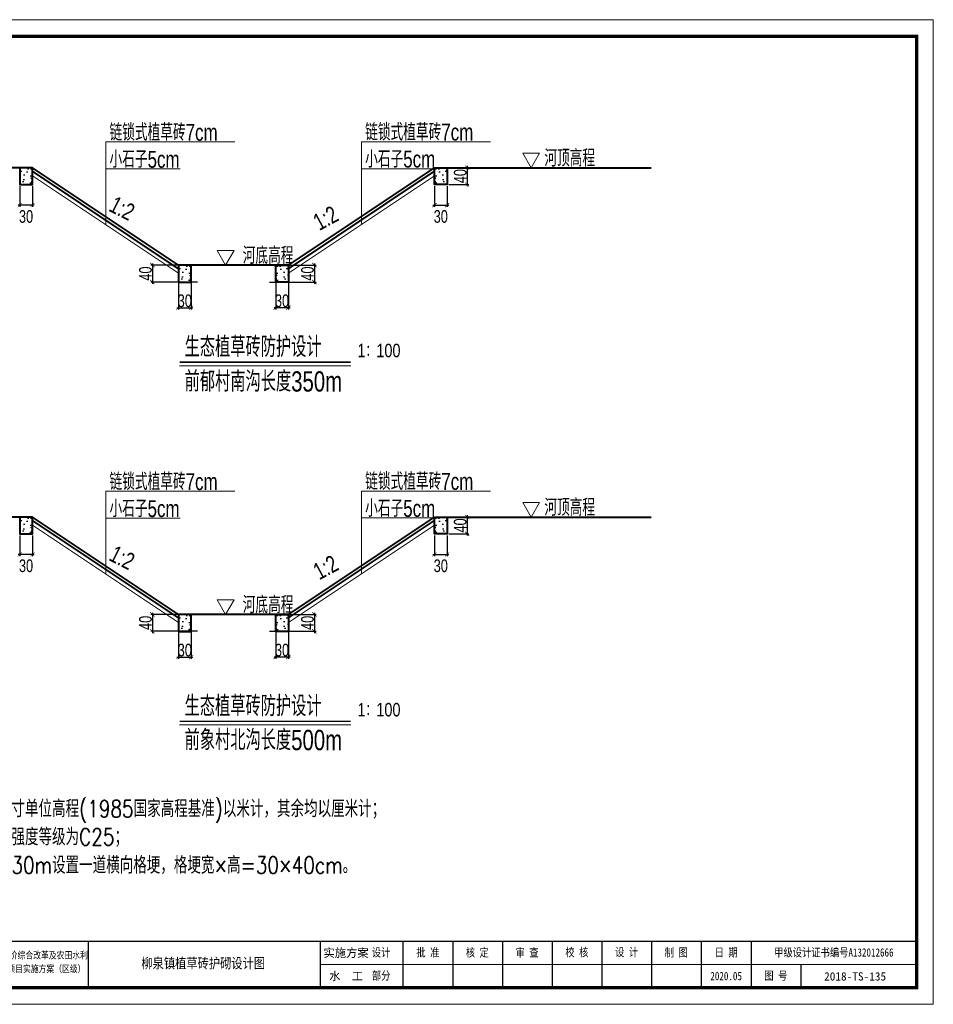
# Model space of a CAD drawing. Header units: millimetres. Extents: x 42191 to 57359, y 16507 to 19270.
# Tile 8 of 8: x 55198 to 57359, y 16942 to 19270. Entities that reach past the tile are written whole.
import ezdxf
from ezdxf.enums import TextEntityAlignment as Align

# ---------------------------------------------------------------- set-up
doc = ezdxf.new("R2010")
doc.units = ezdxf.units.MM
doc.layers.add('文字', color=2, linetype='Continuous')
doc.layers.add('河道断面', color=7, linetype='Continuous')
for name, color, linetype, lineweight in [('细实线', 7, 'Continuous', 9), ('结构标注', 7, 'Continuous', 9), ('结构轮廓', 1, 'Continuous', 40)]:
    doc.layers.add(name, color=color, linetype=linetype, lineweight=lineweight)
doc.styles.add('HZTXT', font='hztxt_e.shx', dxfattribs={"width": 0.75, "bigfont": 'hztxt.shx'})
doc.styles.add('图框', font='仿宋_GB2312.TTF', dxfattribs={"width": 0.8, "height": 4})
doc.styles.add('宋体', font='txt', dxfattribs={"height": 3.5})
doc.styles.add('说明统一字体', font='hztxt_e.shx', dxfattribs={"width": 0.75, "bigfont": 'hztxt.shx'})
doc.dimstyles.new('副本 STANDARD', dxfattribs={"dimscale": 0, "dimtxt": 25, "dimasz": 10, "dimexe": 4, "dimexo": 4, "dimgap": 3, "dimtad": 1, "dimdec": 0, "dimzin": 0, "dimdsep": 46, "dimtxsty": 'HZTXT', "dimblk1": 'ARCHTICK', "dimblk2": 'ARCHTICK', "dimsah": 1, "dimcen": -0.09, "dimdle": 4, "dimclrd": 7, "dimclre": 7, "dimclrt": 7, "dimadec": 0, "dimazin": 0, "dimtfac": 1, "dimtdec": 0, "dimtofl": 0, "dimtmove": 2, "dimatfit": 3, "dimldrblk": 'ARCHTICK', "dimfxl": 0, "dimtolj": 1, "dimtzin": 0, "dimarcsym": 0})

# ---------------------------------------------------------------- blocks, each defined once
blk = doc.blocks.new('_ArchTick')
at = {"color": 0, "linetype": 'ByBlock', "const_width": 0.15}
blk.add_lwpolyline([(-0.5, -0.5), (0.5, 0.5)], dxfattribs=at)
blk = doc.blocks.new('*D181')
at = {"color": 7, "lineweight": -2, "ltscale": 10}
for p, q in [((55573.17106044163, 17859.64932546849), (55573.17113101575, 17758.94715913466)), ((55603.17244225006, 17859.69959189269), (55603.17251285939, 17758.94718016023)), ((55569.17112821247, 17762.94715633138), (55607.1725100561, 17762.94718296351))]:
    blk.add_line(p, q, dxfattribs=at)
at = {"layer": 'Defpoints', "color": 0, "ltscale": 10}
for p in [(55573.17105763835, 17863.64932546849), (55603.17243944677, 17863.69959189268), (55603.17251005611, 17762.94718016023)]:
    blk.add_point(p, dxfattribs=at)
at = {"color": 7, "lineweight": -2, "ltscale": 10, "xscale": 10, "yscale": 10, "zscale": 10}
for p, rotation in [((55573.17112821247, 17762.94715913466), 180.0000401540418), ((55603.17251005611, 17762.94718016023), 4.015404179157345e-05)]:
    blk.add_blockref('_ArchTick', p, dxfattribs=dict(at, rotation=rotation))
at = {"color": 7, "ltscale": 10, "insert": (55588.17180774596, 17779.19716964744), "char_height": 30, "attachment_point": 5, "rotation": 4.0154041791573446e-05, "style": 'HZTXT'}
blk.add_mtext('\\A1;30', dxfattribs=at)
blk = doc.blocks.new('*D182')
at = {"color": 7, "lineweight": -2, "ltscale": 10}
for p, q in [((55618.17105763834, 17863.64932546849), (55507.55790069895, 17863.64932546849)), ((55511.55790069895, 17867.64932546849), (55511.55790069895, 17819.69957086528)), ((55618.17248150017, 17823.69957086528), (55507.55790069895, 17823.69957086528))]:
    blk.add_line(p, q, dxfattribs=at)
at = {"layer": 'Defpoints', "color": 0, "ltscale": 10}
for p in [(55622.17105763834, 17863.64932546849), (55511.55790069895, 17823.69957086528), (55622.17248150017, 17823.69957086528)]:
    blk.add_point(p, dxfattribs=at)
at = {"color": 7, "lineweight": -2, "ltscale": 10, "xscale": 10, "yscale": 10, "zscale": 10}
for p, rotation in [((55511.55790069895, 17863.64932546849), 90), ((55511.55790069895, 17823.69957086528), 270)]:
    blk.add_blockref('_ArchTick', p, dxfattribs=dict(at, rotation=rotation))
at = {"color": 7, "ltscale": 10, "insert": (55495.30790069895, 17843.67444816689), "char_height": 30, "attachment_point": 5, "rotation": 90, "style": 'HZTXT'}
blk.add_mtext('\\A1;40', dxfattribs=at)
blk = doc.blocks.new('*D184')
at = {"color": 7, "lineweight": -2, "ltscale": 10}
for p, q in [((55197.69038352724, 18050.07031699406), (55197.69038352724, 18001.56027416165)), ((55227.69034140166, 18050.0703168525), (55227.69034140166, 18001.56027416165)), ((55231.69034140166, 18005.56027416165), (55193.69038352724, 18005.56027416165))]:
    blk.add_line(p, q, dxfattribs=at)
at = {"layer": 'Defpoints', "color": 0, "ltscale": 10}
for p in [(55197.69038352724, 18054.07031699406), (55227.69034140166, 18054.0703168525), (55197.69038352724, 18005.56027416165)]:
    blk.add_point(p, dxfattribs=at)
at = {"color": 7, "lineweight": -2, "ltscale": 10, "xscale": 10, "yscale": 10, "zscale": 10, "rotation": 180}
blk.add_blockref('_ArchTick', (55197.69038352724, 18005.56027416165), dxfattribs=at)
at = {"color": 7, "lineweight": -2, "ltscale": 10, "xscale": 10, "yscale": 10, "zscale": 10}
blk.add_blockref('_ArchTick', (55227.69034140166, 18005.56027416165), dxfattribs=at)
at = {"color": 7, "ltscale": 10, "insert": (55212.69036246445, 17978.56027416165), "char_height": 30, "attachment_point": 5, "style": 'HZTXT'}
blk.add_mtext('\\A1;30', dxfattribs=at)
blk = doc.blocks.new('*D185')
at = {"color": 7, "lineweight": -2, "ltscale": 10}
for p, q in [((55803.17252365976, 17859.69959189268), (55803.17252365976, 17758.94718016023)), ((55833.17390546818, 17859.64932546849), (55833.17390546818, 17758.94718016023)), ((55837.17390546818, 17762.94718016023), (55799.17252365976, 17762.94718016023))]:
    blk.add_line(p, q, dxfattribs=at)
at = {"layer": 'Defpoints', "color": 0, "ltscale": 10}
for p in [(55803.17252365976, 17863.69959189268), (55833.17390546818, 17863.64932546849), (55803.17252365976, 17762.94718016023)]:
    blk.add_point(p, dxfattribs=at)
at = {"color": 7, "lineweight": -2, "ltscale": 10, "xscale": 10, "yscale": 10, "zscale": 10, "rotation": 180}
blk.add_blockref('_ArchTick', (55803.17252365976, 17762.94718016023), dxfattribs=at)
at = {"color": 7, "lineweight": -2, "ltscale": 10, "xscale": 10, "yscale": 10, "zscale": 10}
blk.add_blockref('_ArchTick', (55833.17390546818, 17762.94718016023), dxfattribs=at)
at = {"color": 7, "ltscale": 10, "insert": (55818.17321456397, 17779.19718016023), "char_height": 30, "attachment_point": 5, "style": 'HZTXT'}
blk.add_mtext('\\A1;30', dxfattribs=at)
blk = doc.blocks.new('*D186')
at = {"color": 7, "lineweight": -2, "ltscale": 10}
for p, q in [((55788.17390546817, 17863.64932546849), (55898.78706240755, 17863.64932546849)), ((55894.78706240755, 17867.64932546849), (55894.78706240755, 17819.69957086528)), ((55788.17248160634, 17823.69957086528), (55898.78706240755, 17823.69957086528))]:
    blk.add_line(p, q, dxfattribs=at)
at = {"layer": 'Defpoints', "color": 0, "ltscale": 10}
for p in [(55784.17390546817, 17863.64932546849), (55784.17248160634, 17823.69957086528), (55894.78706240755, 17823.69957086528)]:
    blk.add_point(p, dxfattribs=at)
at = {"color": 7, "lineweight": -2, "ltscale": 10, "xscale": 10, "yscale": 10, "zscale": 10}
for p, rotation in [((55894.78706240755, 17863.64932546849), 90), ((55894.78706240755, 17823.69957086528), 270)]:
    blk.add_blockref('_ArchTick', p, dxfattribs=dict(at, rotation=rotation))
at = {"color": 7, "ltscale": 10, "insert": (55878.53706240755, 17843.67444816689), "char_height": 30, "attachment_point": 5, "rotation": 90, "style": 'HZTXT'}
blk.add_mtext('\\A1;40', dxfattribs=at)
blk = doc.blocks.new('*D187')
at = {"color": 7, "lineweight": -2, "ltscale": 10}
for p, q in [((56212.76508487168, 18094.07031685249), (56260.00170885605, 18094.07031685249)), ((56256.00170885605, 18098.07031685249), (56256.00170885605, 18050.07031699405)), ((56212.76370302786, 18054.07031699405), (56260.00170885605, 18054.07031699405))]:
    blk.add_line(p, q, dxfattribs=at)
at = {"layer": 'Defpoints', "color": 0, "ltscale": 10}
for p in [(56208.76508487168, 18094.07031685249), (56208.76370302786, 18054.07031699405), (56256.00170885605, 18054.07031699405)]:
    blk.add_point(p, dxfattribs=at)
at = {"color": 7, "lineweight": -2, "ltscale": 10, "xscale": 10, "yscale": 10, "zscale": 10}
for p, rotation in [((56256.00170885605, 18094.07031685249), 90), ((56256.00170885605, 18054.07031699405), 270)]:
    blk.add_blockref('_ArchTick', p, dxfattribs=dict(at, rotation=rotation))
at = {"color": 7, "ltscale": 10, "insert": (56239.75170885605, 18074.07031692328), "char_height": 30, "attachment_point": 5, "rotation": 90, "style": 'HZTXT'}
blk.add_mtext('\\A1;40', dxfattribs=at)
blk = doc.blocks.new('*D188')
at = {"color": 7, "lineweight": -2, "ltscale": 10}
for p, q in [((56178.65462170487, 18050.0703168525), (56178.65462170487, 18001.56027416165)), ((56208.65457957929, 18050.07031699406), (56208.65457957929, 18001.56027416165)), ((56174.65462170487, 18005.56027416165), (56212.65457957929, 18005.56027416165))]:
    blk.add_line(p, q, dxfattribs=at)
at = {"layer": 'Defpoints', "color": 0, "ltscale": 10}
for p in [(56178.65462170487, 18054.0703168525), (56208.65457957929, 18054.07031699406), (56208.65457957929, 18005.56027416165)]:
    blk.add_point(p, dxfattribs=at)
at = {"color": 7, "lineweight": -2, "ltscale": 10, "xscale": 10, "yscale": 10, "zscale": 10, "rotation": 180}
blk.add_blockref('_ArchTick', (56178.65462170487, 18005.56027416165), dxfattribs=at)
at = {"color": 7, "lineweight": -2, "ltscale": 10, "xscale": 10, "yscale": 10, "zscale": 10}
blk.add_blockref('_ArchTick', (56208.65457957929, 18005.56027416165), dxfattribs=at)
at = {"color": 7, "ltscale": 10, "insert": (56193.65460064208, 17978.56027416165), "char_height": 30, "attachment_point": 5, "style": 'HZTXT'}
blk.add_mtext('\\A1;30', dxfattribs=at)
blk = doc.blocks.new('*D206')
at = {"color": 7, "lineweight": -2, "ltscale": 10}
for p, q in [((55573.17106044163, 18685.69301383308), (55573.17113101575, 18584.99084749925)), ((55603.17244225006, 18685.74328025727), (55603.17251285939, 18584.99086852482)), ((55569.17112821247, 18588.99084469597), (55607.1725100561, 18588.9908713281))]:
    blk.add_line(p, q, dxfattribs=at)
at = {"layer": 'Defpoints', "color": 0, "ltscale": 10}
for p in [(55573.17105763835, 18689.69301383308), (55603.17243944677, 18689.74328025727), (55603.17251005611, 18588.99086852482)]:
    blk.add_point(p, dxfattribs=at)
at = {"color": 7, "lineweight": -2, "ltscale": 10, "xscale": 10, "yscale": 10, "zscale": 10}
for p, rotation in [((55573.17112821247, 18588.99084749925), 180.0000401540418), ((55603.17251005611, 18588.99086852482), 4.015404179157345e-05)]:
    blk.add_blockref('_ArchTick', p, dxfattribs=dict(at, rotation=rotation))
at = {"color": 7, "ltscale": 10, "insert": (55588.17180774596, 18605.24085801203), "char_height": 30, "attachment_point": 5, "rotation": 4.0154041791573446e-05, "style": 'HZTXT'}
blk.add_mtext('\\A1;30', dxfattribs=at)
blk = doc.blocks.new('*D207')
at = {"color": 7, "lineweight": -2, "ltscale": 10}
for p, q in [((55618.17105763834, 18689.69301383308), (55507.55790069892, 18689.69301383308)), ((55511.55790069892, 18693.69301383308), (55511.55790069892, 18645.74325922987)), ((55618.17248150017, 18649.74325922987), (55507.55790069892, 18649.74325922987))]:
    blk.add_line(p, q, dxfattribs=at)
at = {"layer": 'Defpoints', "color": 0, "ltscale": 10}
for p in [(55622.17105763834, 18689.69301383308), (55511.55790069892, 18649.74325922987), (55622.17248150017, 18649.74325922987)]:
    blk.add_point(p, dxfattribs=at)
at = {"color": 7, "lineweight": -2, "ltscale": 10, "xscale": 10, "yscale": 10, "zscale": 10}
for p, rotation in [((55511.55790069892, 18689.69301383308), 90), ((55511.55790069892, 18649.74325922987), 270)]:
    blk.add_blockref('_ArchTick', p, dxfattribs=dict(at, rotation=rotation))
at = {"color": 7, "ltscale": 10, "insert": (55495.30790069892, 18669.71813653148), "char_height": 30, "attachment_point": 5, "rotation": 90, "style": 'HZTXT'}
blk.add_mtext('\\A1;40', dxfattribs=at)
blk = doc.blocks.new('*D209')
at = {"color": 7, "lineweight": -2, "ltscale": 10}
for p, q in [((55197.69038352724, 18876.11400535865), (55197.69038352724, 18827.60396252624)), ((55227.69034140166, 18876.11400521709), (55227.69034140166, 18827.60396252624)), ((55231.69034140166, 18831.60396252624), (55193.69038352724, 18831.60396252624))]:
    blk.add_line(p, q, dxfattribs=at)
at = {"layer": 'Defpoints', "color": 0, "ltscale": 10}
for p in [(55197.69038352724, 18880.11400535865), (55227.69034140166, 18880.11400521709), (55197.69038352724, 18831.60396252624)]:
    blk.add_point(p, dxfattribs=at)
at = {"color": 7, "lineweight": -2, "ltscale": 10, "xscale": 10, "yscale": 10, "zscale": 10, "rotation": 180}
blk.add_blockref('_ArchTick', (55197.69038352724, 18831.60396252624), dxfattribs=at)
at = {"color": 7, "lineweight": -2, "ltscale": 10, "xscale": 10, "yscale": 10, "zscale": 10}
blk.add_blockref('_ArchTick', (55227.69034140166, 18831.60396252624), dxfattribs=at)
at = {"color": 7, "ltscale": 10, "insert": (55212.69036246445, 18804.60396252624), "char_height": 30, "attachment_point": 5, "style": 'HZTXT'}
blk.add_mtext('\\A1;30', dxfattribs=at)
blk = doc.blocks.new('*D210')
at = {"color": 7, "lineweight": -2, "ltscale": 10}
for p, q in [((55803.17252365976, 18685.74328025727), (55803.17252365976, 18584.99086852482)), ((55833.17390546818, 18685.69301383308), (55833.17390546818, 18584.99086852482)), ((55837.17390546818, 18588.99086852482), (55799.17252365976, 18588.99086852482))]:
    blk.add_line(p, q, dxfattribs=at)
at = {"layer": 'Defpoints', "color": 0, "ltscale": 10}
for p in [(55803.17252365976, 18689.74328025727), (55833.17390546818, 18689.69301383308), (55803.17252365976, 18588.99086852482)]:
    blk.add_point(p, dxfattribs=at)
at = {"color": 7, "lineweight": -2, "ltscale": 10, "xscale": 10, "yscale": 10, "zscale": 10, "rotation": 180}
blk.add_blockref('_ArchTick', (55803.17252365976, 18588.99086852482), dxfattribs=at)
at = {"color": 7, "lineweight": -2, "ltscale": 10, "xscale": 10, "yscale": 10, "zscale": 10}
blk.add_blockref('_ArchTick', (55833.17390546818, 18588.99086852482), dxfattribs=at)
at = {"color": 7, "ltscale": 10, "insert": (55818.17321456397, 18605.24086852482), "char_height": 30, "attachment_point": 5, "style": 'HZTXT'}
blk.add_mtext('\\A1;30', dxfattribs=at)
blk = doc.blocks.new('*D211')
at = {"color": 7, "lineweight": -2, "ltscale": 10}
for p, q in [((55788.17390546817, 18689.69301383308), (55898.78706240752, 18689.69301383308)), ((55894.78706240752, 18693.69301383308), (55894.78706240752, 18645.74325922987)), ((55788.17248160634, 18649.74325922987), (55898.78706240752, 18649.74325922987))]:
    blk.add_line(p, q, dxfattribs=at)
at = {"layer": 'Defpoints', "color": 0, "ltscale": 10}
for p in [(55784.17390546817, 18689.69301383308), (55784.17248160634, 18649.74325922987), (55894.78706240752, 18649.74325922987)]:
    blk.add_point(p, dxfattribs=at)
at = {"color": 7, "lineweight": -2, "ltscale": 10, "xscale": 10, "yscale": 10, "zscale": 10}
for p, rotation in [((55894.78706240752, 18689.69301383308), 90), ((55894.78706240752, 18649.74325922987), 270)]:
    blk.add_blockref('_ArchTick', p, dxfattribs=dict(at, rotation=rotation))
at = {"color": 7, "ltscale": 10, "insert": (55878.53706240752, 18669.71813653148), "char_height": 30, "attachment_point": 5, "rotation": 90, "style": 'HZTXT'}
blk.add_mtext('\\A1;40', dxfattribs=at)
blk = doc.blocks.new('*D212')
at = {"color": 7, "lineweight": -2, "ltscale": 10}
for p, q in [((56212.76508487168, 18920.11400521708), (56260.00170885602, 18920.11400521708)), ((56256.00170885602, 18924.11400521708), (56256.00170885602, 18876.11400535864)), ((56212.76370302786, 18880.11400535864), (56260.00170885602, 18880.11400535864))]:
    blk.add_line(p, q, dxfattribs=at)
at = {"layer": 'Defpoints', "color": 0, "ltscale": 10}
for p in [(56208.76508487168, 18920.11400521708), (56208.76370302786, 18880.11400535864), (56256.00170885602, 18880.11400535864)]:
    blk.add_point(p, dxfattribs=at)
at = {"color": 7, "lineweight": -2, "ltscale": 10, "xscale": 10, "yscale": 10, "zscale": 10}
for p, rotation in [((56256.00170885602, 18920.11400521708), 90), ((56256.00170885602, 18880.11400535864), 270)]:
    blk.add_blockref('_ArchTick', p, dxfattribs=dict(at, rotation=rotation))
at = {"color": 7, "ltscale": 10, "insert": (56239.75170885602, 18900.11400528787), "char_height": 30, "attachment_point": 5, "rotation": 90, "style": 'HZTXT'}
blk.add_mtext('\\A1;40', dxfattribs=at)
blk = doc.blocks.new('*D213')
at = {"color": 7, "lineweight": -2, "ltscale": 10}
for p, q in [((56178.65462170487, 18876.11400521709), (56178.65462170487, 18827.60396252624)), ((56208.65457957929, 18876.11400535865), (56208.65457957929, 18827.60396252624)), ((56174.65462170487, 18831.60396252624), (56212.65457957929, 18831.60396252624))]:
    blk.add_line(p, q, dxfattribs=at)
at = {"layer": 'Defpoints', "color": 0, "ltscale": 10}
for p in [(56178.65462170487, 18880.11400521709), (56208.65457957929, 18880.11400535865), (56208.65457957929, 18831.60396252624)]:
    blk.add_point(p, dxfattribs=at)
at = {"color": 7, "lineweight": -2, "ltscale": 10, "xscale": 10, "yscale": 10, "zscale": 10, "rotation": 180}
blk.add_blockref('_ArchTick', (56178.65462170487, 18831.60396252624), dxfattribs=at)
at = {"color": 7, "lineweight": -2, "ltscale": 10, "xscale": 10, "yscale": 10, "zscale": 10}
blk.add_blockref('_ArchTick', (56208.65457957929, 18831.60396252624), dxfattribs=at)
at = {"color": 7, "ltscale": 10, "insert": (56193.65460064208, 18804.60396252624), "char_height": 30, "attachment_point": 5, "style": 'HZTXT'}
blk.add_mtext('\\A1;30', dxfattribs=at)
blk = doc.blocks.new('tk')
at = {"lineweight": 0}
for p, q in [((-2.771934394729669e-05, 296.9999975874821), (419.999972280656, 296.9999975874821)), ((419.999972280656, 296.9999975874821), (419.999972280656, -2.412525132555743e-06)), ((414.999972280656, 11.99999758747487), (234.9999722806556, 11.99999758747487)), ((419.999972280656, -2.412525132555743e-06), (-2.771934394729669e-05, -2.412525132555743e-06))]:
    blk.add_line(p, q, dxfattribs=at)
for p, q in [((164.999972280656, 18.99999758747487), (164.999972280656, 4.999997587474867)), ((234.999972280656, 18.99999758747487), (234.999972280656, 4.999997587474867)), ((259.999972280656, 18.99999758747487), (259.999972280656, 4.999997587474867)), ((274.999972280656, 18.99999758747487), (274.999972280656, 4.999997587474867)), ((289.999972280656, 18.99999758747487), (289.999972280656, 4.999997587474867)), ((304.999972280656, 18.99999758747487), (304.999972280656, 4.999997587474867)), ((319.999972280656, 18.99999758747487), (319.999972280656, 4.999997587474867)), ((334.999972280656, 18.99999758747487), (334.999972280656, 4.999997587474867)), ((349.999972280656, 18.99999758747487), (349.999972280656, 4.999997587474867)), ((364.999972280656, 18.99999758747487), (364.999972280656, 4.999997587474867)), ((379.9999722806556, 11.99999758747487), (379.999972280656, 4.999997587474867))]:
    blk.add_line(p, q)
at = {"lineweight": 0, "const_width": 1}
blk.add_lwpolyline([(24.99997228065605, 291.9999975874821), (414.999972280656, 291.9999975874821), (414.999972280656, 4.999997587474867), (24.99997228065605, 4.999997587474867)], close=True, dxfattribs=at)
at = {"lineweight": 0, "const_width": 0.4}
blk.add_lwpolyline([(414.999972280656, 18.99999758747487), (24.99997228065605, 18.99999758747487)], dxfattribs=at)
at = {"style": '图框', "width": 0.8}
for s, p in [('铜山区2020年农业水价综合改革及农田水利 ', (142.9967169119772, 14.87314627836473)), ('设施维修养护资金项目实施方案（区级）', (142.9855388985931, 10.78126207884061))]:
    blk.add_text(s, height=2.105352, dxfattribs=at).set_placement(p, align=Align.MIDDLE)
at = {"style": '图框'}
for s, p in [('实施方案', (242.8339022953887, 15.49999758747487)), ('水  工', (242.8339022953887, 8.499997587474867))]:
    blk.add_text(s, height=2.5, dxfattribs=at).set_placement(p, align=Align.MIDDLE_CENTER)
at = {"char_height": 2.5, "attachment_point": 5, "style": '图框'}
for s, insert in [('设计', (253.4021259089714, 15.49999758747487)), ('批 准', (267.499972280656, 15.49999758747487)), ('核 定', (282.437472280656, 15.47221980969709)), ('审 查', (297.4305278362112, 15.47328386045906)), ('校 核', (312.4652500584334, 15.54327914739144)), ('设 计', (327.4721945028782, 15.59332816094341)), ('制 图', (342.4166389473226, 15.47792174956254)), ('日 期', (357.499972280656, 15.49999758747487)), ('甲级设计证书编号A132012666', (389.999972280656, 15.49999758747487)), ('部分', (253.4021259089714, 8.499997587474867)), ('2020.05', (357.499972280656, 8.49999758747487)), ('图 号', (372.499972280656, 8.499997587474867))]:
    blk.add_mtext(s, dxfattribs=dict(at, insert=insert))

msp = doc.modelspace()

# ---------------------------------------------------------------- hatches: boundary and pattern name
at = {"layer": '河道断面'}
h = msp.add_hatch(dxfattribs=at)
h.set_pattern_fill('AR-CONC', color=256, scale=5, style=0)
h.set_pattern_definition([(49.99999999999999, (-147708.8567702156, 30289.04938818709), (35.86300913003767, -3.137606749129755), [3.75, -41.25]), (355, (-147708.8567702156, 30289.04938818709), (-6.937566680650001, 37.60960668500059), [3, -33]), (100.4514, (-147705.8681862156, 30288.78792118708), (28.92546908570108, 34.47197710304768), [3.18700949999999, -35.05710559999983]), (46.18420000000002, (-147708.8567702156, 30299.04938818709), (53.36205243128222, -8.275950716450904), [5.624999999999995, -61.87499999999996]), (96.6356, (-147704.4099329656, 30298.35972283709), (46.73313527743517, 48.70589354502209), [4.780514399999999, -52.58565]), (351.1842, (-147708.8567702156, 30299.04938818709), (46.73309725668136, 48.70593004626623), [4.5, -49.5]), (21, (-147703.8567702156, 30296.54938818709), (29.84535260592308, -20.13094453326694), [3.75, -41.25]), (326.0000000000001, (-147703.8567702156, 30296.54938818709), (12.16576659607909, 36.25750225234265), [3, -33]), (71.4514, (-147701.3696585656, 30294.87180788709), (42.0111314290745, 16.12652483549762), [3.1870095, -35.0571056]), (37.50000000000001, (-147708.8567702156, 30289.04938818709), (0.6079927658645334, 16.64469269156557), [0, -32.59999999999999, 0, -33.5, 0, -33.125]), (7.499999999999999, (-147708.8567702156, 30289.04938818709), (13.15347687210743, 19.72058559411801), [0, -19.1, 0, -31.85, 0, -12.625]), (327.5, (-147720.0067702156, 30289.04938818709), (26.69112180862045, -1.12774358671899), [0, -12.5, 0, -39, 0, -51.75]), (317.5, (-147725.0067702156, 30289.04938818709), (29.15930846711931, 5.005249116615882), [0, -16.25, 0, -25.9, 0, -36.75])])
h.paths.add_polyline_path([(55197.69034145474, 18920.01351933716), (55197.69034145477, 18880.11400535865), (55227.69029938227, 18880.11400535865), (55227.69029938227, 18920.01351933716)])
h = msp.add_hatch(dxfattribs=at)
h.set_pattern_fill('AR-CONC', color=256, scale=5, style=0)
h.set_pattern_definition([(130, (259115.2017333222, 30289.04938818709), (-35.86300913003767, -3.137606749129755), [3.75, -41.25]), (185, (259115.2017333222, 30289.04938818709), (6.937566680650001, 37.60960668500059), [3, -33]), (79.54860000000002, (259112.2131493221, 30288.78792118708), (-28.92546908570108, 34.47197710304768), [3.18700949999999, -35.05710559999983]), (133.8158, (259115.2017333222, 30299.04938818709), (-53.36205243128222, -8.275950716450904), [5.624999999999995, -61.87499999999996]), (83.3644, (259110.7548960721, 30298.35972283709), (-46.73313527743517, 48.70589354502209), [4.780514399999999, -52.58565]), (188.8158, (259115.2017333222, 30299.04938818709), (-46.73309725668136, 48.70593004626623), [4.5, -49.5]), (159, (259110.2017333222, 30296.54938818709), (-29.84535260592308, -20.13094453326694), [3.75, -41.25]), (214, (259110.2017333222, 30296.54938818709), (-12.16576659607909, 36.25750225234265), [3, -33]), (108.5486, (259107.7146216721, 30294.87180788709), (-42.0111314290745, 16.12652483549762), [3.1870095, -35.0571056]), (142.5, (259115.2017333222, 30289.04938818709), (-0.6079927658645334, 16.64469269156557), [0, -32.59999999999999, 0, -33.5, 0, -33.125]), (172.5, (259115.2017333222, 30289.04938818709), (-13.15347687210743, 19.72058559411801), [0, -19.1, 0, -31.85, 0, -12.625]), (212.5, (259126.3517333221, 30289.04938818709), (-26.69112180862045, -1.12774358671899), [0, -12.5, 0, -39, 0, -51.75]), (222.5, (259131.3517333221, 30289.04938818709), (-29.15930846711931, 5.005249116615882), [0, -16.25, 0, -25.9, 0, -36.75])])
h.paths.add_polyline_path([(56208.65462165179, 18920.01351933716), (56208.65462165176, 18880.11400535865), (56178.65466372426, 18880.11400535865), (56178.65466372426, 18920.01351933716)])
h = msp.add_hatch(dxfattribs=at)
h.set_pattern_fill('AR-CONC', color=256, scale=5, style=0)
h.set_pattern_definition([(49.99999999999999, (-147333.3746315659, 30058.7791500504), (35.86300913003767, -3.137606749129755), [3.75, -41.25]), (355, (-147333.3746315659, 30058.7791500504), (-6.937566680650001, 37.60960668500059), [3, -33]), (100.4514, (-147330.3860475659, 30058.51768305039), (28.92546908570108, 34.47197710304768), [3.18700949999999, -35.05710559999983]), (46.18420000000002, (-147333.3746315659, 30068.7791500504), (53.36205243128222, -8.275950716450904), [5.624999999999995, -61.87499999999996]), (96.6356, (-147328.9277943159, 30068.08948470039), (46.73313527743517, 48.70589354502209), [4.780514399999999, -52.58565]), (351.1842, (-147333.3746315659, 30068.7791500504), (46.73309725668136, 48.70593004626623), [4.5, -49.5]), (21, (-147328.3746315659, 30066.2791500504), (29.84535260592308, -20.13094453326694), [3.75, -41.25]), (326.0000000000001, (-147328.3746315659, 30066.2791500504), (12.16576659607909, 36.25750225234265), [3, -33]), (71.4514, (-147325.8875199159, 30064.6015697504), (42.0111314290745, 16.12652483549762), [3.1870095, -35.0571056]), (37.50000000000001, (-147333.3746315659, 30058.7791500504), (0.6079927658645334, 16.64469269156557), [0, -32.59999999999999, 0, -33.5, 0, -33.125]), (7.499999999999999, (-147333.3746315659, 30058.7791500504), (13.15347687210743, 19.72058559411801), [0, -19.1, 0, -31.85, 0, -12.625]), (327.5, (-147344.5246315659, 30058.7791500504), (26.69112180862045, -1.12774358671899), [0, -12.5, 0, -39, 0, -51.75]), (317.5, (-147349.5246315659, 30058.7791500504), (29.15930846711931, 5.005249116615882), [0, -16.25, 0, -25.9, 0, -36.75])])
h.paths.add_polyline_path([(55573.17248010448, 18689.74328120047), (55573.17248010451, 18649.84376722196), (55603.17243803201, 18649.84376722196), (55603.17243803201, 18689.74328120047)])
h = msp.add_hatch(dxfattribs=at)
h.set_pattern_fill('AR-CONC', color=256, scale=5, style=0)
h.set_pattern_definition([(130, (258739.7195946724, 30058.7791500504), (-35.86300913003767, -3.137606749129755), [3.75, -41.25]), (185, (258739.7195946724, 30058.7791500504), (6.937566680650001, 37.60960668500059), [3, -33]), (79.54860000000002, (258736.7310106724, 30058.51768305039), (-28.92546908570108, 34.47197710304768), [3.18700949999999, -35.05710559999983]), (133.8158, (258739.7195946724, 30068.7791500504), (-53.36205243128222, -8.275950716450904), [5.624999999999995, -61.87499999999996]), (83.3644, (258735.2727574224, 30068.08948470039), (-46.73313527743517, 48.70589354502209), [4.780514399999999, -52.58565]), (188.8158, (258739.7195946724, 30068.7791500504), (-46.73309725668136, 48.70593004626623), [4.5, -49.5]), (159, (258734.7195946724, 30066.2791500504), (-29.84535260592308, -20.13094453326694), [3.75, -41.25]), (214, (258734.7195946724, 30066.2791500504), (-12.16576659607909, 36.25750225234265), [3, -33]), (108.5486, (258732.2324830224, 30064.6015697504), (-42.0111314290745, 16.12652483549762), [3.1870095, -35.0571056]), (142.5, (258739.7195946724, 30058.7791500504), (-0.6079927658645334, 16.64469269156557), [0, -32.59999999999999, 0, -33.5, 0, -33.125]), (172.5, (258739.7195946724, 30058.7791500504), (-13.15347687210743, 19.72058559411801), [0, -19.1, 0, -31.85, 0, -12.625]), (212.5, (258750.8695946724, 30058.7791500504), (-26.69112180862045, -1.12774358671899), [0, -12.5, 0, -39, 0, -51.75]), (222.5, (258755.8695946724, 30058.7791500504), (-29.15930846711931, 5.005249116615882), [0, -16.25, 0, -25.9, 0, -36.75])])
h.paths.add_polyline_path([(55833.17248300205, 18689.74328120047), (55833.17248300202, 18649.84376722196), (55803.17252507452, 18649.84376722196), (55803.17252507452, 18689.74328120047)])
h = msp.add_hatch(dxfattribs=at)
h.set_pattern_fill('AR-CONC', color=256, scale=5, style=0)
h.set_pattern_definition([(49.99999999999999, (-147708.8567702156, 29463.0056998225), (35.86300913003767, -3.137606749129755), [3.75, -41.25]), (355, (-147708.8567702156, 29463.0056998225), (-6.937566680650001, 37.60960668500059), [3, -33]), (100.4514, (-147705.8681862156, 29462.74423282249), (28.92546908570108, 34.47197710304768), [3.18700949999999, -35.05710559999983]), (46.18420000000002, (-147708.8567702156, 29473.0056998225), (53.36205243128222, -8.275950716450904), [5.624999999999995, -61.87499999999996]), (96.6356, (-147704.4099329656, 29472.3160344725), (46.73313527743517, 48.70589354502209), [4.780514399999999, -52.58565]), (351.1842, (-147708.8567702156, 29473.0056998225), (46.73309725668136, 48.70593004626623), [4.5, -49.5]), (21, (-147703.8567702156, 29470.5056998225), (29.84535260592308, -20.13094453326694), [3.75, -41.25]), (326.0000000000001, (-147703.8567702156, 29470.5056998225), (12.16576659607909, 36.25750225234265), [3, -33]), (71.4514, (-147701.3696585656, 29468.8281195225), (42.0111314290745, 16.12652483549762), [3.1870095, -35.0571056]), (37.50000000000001, (-147708.8567702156, 29463.0056998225), (0.6079927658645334, 16.64469269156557), [0, -32.59999999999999, 0, -33.5, 0, -33.125]), (7.499999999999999, (-147708.8567702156, 29463.0056998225), (13.15347687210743, 19.72058559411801), [0, -19.1, 0, -31.85, 0, -12.625]), (327.5, (-147720.0067702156, 29463.0056998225), (26.69112180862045, -1.12774358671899), [0, -12.5, 0, -39, 0, -51.75]), (317.5, (-147725.0067702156, 29463.0056998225), (29.15930846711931, 5.005249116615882), [0, -16.25, 0, -25.9, 0, -36.75])])
h.paths.add_polyline_path([(55197.69034145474, 18093.96983097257), (55197.69034145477, 18054.07031699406), (55227.69029938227, 18054.07031699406), (55227.69029938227, 18093.96983097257)])
h = msp.add_hatch(dxfattribs=at)
h.set_pattern_fill('AR-CONC', color=256, scale=5, style=0)
h.set_pattern_definition([(130, (259115.2017333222, 29463.0056998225), (-35.86300913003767, -3.137606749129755), [3.75, -41.25]), (185, (259115.2017333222, 29463.0056998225), (6.937566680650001, 37.60960668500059), [3, -33]), (79.54860000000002, (259112.2131493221, 29462.74423282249), (-28.92546908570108, 34.47197710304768), [3.18700949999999, -35.05710559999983]), (133.8158, (259115.2017333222, 29473.0056998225), (-53.36205243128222, -8.275950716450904), [5.624999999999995, -61.87499999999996]), (83.3644, (259110.7548960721, 29472.3160344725), (-46.73313527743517, 48.70589354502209), [4.780514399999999, -52.58565]), (188.8158, (259115.2017333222, 29473.0056998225), (-46.73309725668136, 48.70593004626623), [4.5, -49.5]), (159, (259110.2017333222, 29470.5056998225), (-29.84535260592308, -20.13094453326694), [3.75, -41.25]), (214, (259110.2017333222, 29470.5056998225), (-12.16576659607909, 36.25750225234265), [3, -33]), (108.5486, (259107.7146216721, 29468.8281195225), (-42.0111314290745, 16.12652483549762), [3.1870095, -35.0571056]), (142.5, (259115.2017333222, 29463.0056998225), (-0.6079927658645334, 16.64469269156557), [0, -32.59999999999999, 0, -33.5, 0, -33.125]), (172.5, (259115.2017333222, 29463.0056998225), (-13.15347687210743, 19.72058559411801), [0, -19.1, 0, -31.85, 0, -12.625]), (212.5, (259126.3517333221, 29463.0056998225), (-26.69112180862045, -1.12774358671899), [0, -12.5, 0, -39, 0, -51.75]), (222.5, (259131.3517333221, 29463.0056998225), (-29.15930846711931, 5.005249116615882), [0, -16.25, 0, -25.9, 0, -36.75])])
h.paths.add_polyline_path([(56208.65462165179, 18093.96983097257), (56208.65462165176, 18054.07031699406), (56178.65466372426, 18054.07031699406), (56178.65466372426, 18093.96983097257)])
h = msp.add_hatch(dxfattribs=at)
h.set_pattern_fill('AR-CONC', color=256, scale=5, style=0)
h.set_pattern_definition([(49.99999999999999, (-147333.3746315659, 29232.73546168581), (35.86300913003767, -3.137606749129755), [3.75, -41.25]), (355, (-147333.3746315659, 29232.73546168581), (-6.937566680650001, 37.60960668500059), [3, -33]), (100.4514, (-147330.3860475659, 29232.4739946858), (28.92546908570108, 34.47197710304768), [3.18700949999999, -35.05710559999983]), (46.18420000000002, (-147333.3746315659, 29242.73546168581), (53.36205243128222, -8.275950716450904), [5.624999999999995, -61.87499999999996]), (96.6356, (-147328.9277943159, 29242.04579633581), (46.73313527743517, 48.70589354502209), [4.780514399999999, -52.58565]), (351.1842, (-147333.3746315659, 29242.73546168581), (46.73309725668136, 48.70593004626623), [4.5, -49.5]), (21, (-147328.3746315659, 29240.23546168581), (29.84535260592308, -20.13094453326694), [3.75, -41.25]), (326.0000000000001, (-147328.3746315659, 29240.23546168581), (12.16576659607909, 36.25750225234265), [3, -33]), (71.4514, (-147325.8875199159, 29238.55788138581), (42.0111314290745, 16.12652483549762), [3.1870095, -35.0571056]), (37.50000000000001, (-147333.3746315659, 29232.73546168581), (0.6079927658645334, 16.64469269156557), [0, -32.59999999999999, 0, -33.5, 0, -33.125]), (7.499999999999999, (-147333.3746315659, 29232.73546168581), (13.15347687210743, 19.72058559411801), [0, -19.1, 0, -31.85, 0, -12.625]), (327.5, (-147344.5246315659, 29232.73546168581), (26.69112180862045, -1.12774358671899), [0, -12.5, 0, -39, 0, -51.75]), (317.5, (-147349.5246315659, 29232.73546168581), (29.15930846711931, 5.005249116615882), [0, -16.25, 0, -25.9, 0, -36.75])])
h.paths.add_polyline_path([(55573.17248010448, 17863.69959283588), (55573.17248010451, 17823.80007885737), (55603.17243803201, 17823.80007885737), (55603.17243803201, 17863.69959283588)])
h = msp.add_hatch(dxfattribs=at)
h.set_pattern_fill('AR-CONC', color=256, scale=5, style=0)
h.set_pattern_definition([(130, (258739.7195946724, 29232.73546168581), (-35.86300913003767, -3.137606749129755), [3.75, -41.25]), (185, (258739.7195946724, 29232.73546168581), (6.937566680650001, 37.60960668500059), [3, -33]), (79.54860000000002, (258736.7310106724, 29232.4739946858), (-28.92546908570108, 34.47197710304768), [3.18700949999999, -35.05710559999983]), (133.8158, (258739.7195946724, 29242.73546168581), (-53.36205243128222, -8.275950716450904), [5.624999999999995, -61.87499999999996]), (83.3644, (258735.2727574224, 29242.04579633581), (-46.73313527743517, 48.70589354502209), [4.780514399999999, -52.58565]), (188.8158, (258739.7195946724, 29242.73546168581), (-46.73309725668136, 48.70593004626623), [4.5, -49.5]), (159, (258734.7195946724, 29240.23546168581), (-29.84535260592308, -20.13094453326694), [3.75, -41.25]), (214, (258734.7195946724, 29240.23546168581), (-12.16576659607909, 36.25750225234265), [3, -33]), (108.5486, (258732.2324830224, 29238.55788138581), (-42.0111314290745, 16.12652483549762), [3.1870095, -35.0571056]), (142.5, (258739.7195946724, 29232.73546168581), (-0.6079927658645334, 16.64469269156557), [0, -32.59999999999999, 0, -33.5, 0, -33.125]), (172.5, (258739.7195946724, 29232.73546168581), (-13.15347687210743, 19.72058559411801), [0, -19.1, 0, -31.85, 0, -12.625]), (212.5, (258750.8695946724, 29232.73546168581), (-26.69112180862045, -1.12774358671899), [0, -12.5, 0, -39, 0, -51.75]), (222.5, (258755.8695946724, 29232.73546168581), (-29.15930846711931, 5.005249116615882), [0, -16.25, 0, -25.9, 0, -36.75])])
h.paths.add_polyline_path([(55833.17248300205, 17863.69959283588), (55833.17248300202, 17823.80007885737), (55803.17252507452, 17823.80007885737), (55803.17252507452, 17863.69959283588)])

# ---------------------------------------------------------------- linework, layer by layer
at = {"layer": '细实线', "linetype": 'Continuous', "ltscale": 5}
for p, q in [((55573.17248155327, 18670.7192869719), (55227.69031936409, 18901.03984543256)), ((55833.17248155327, 18670.7192869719), (56178.65464374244, 18901.03984543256)), ((55573.17248155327, 17844.67559860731), (55227.69031936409, 18074.99615706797)), ((55833.17248155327, 17844.67559860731), (56178.65464374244, 18074.99615706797))]:
    msp.add_line(p, q, dxfattribs=at)
at = {"layer": '细实线', "ltscale": 10}
for p, q in [((55576.02940108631, 18451.71469406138), (55980.71467993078, 18451.71469406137)), ((55576.02940108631, 17602.31444523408), (55980.71467993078, 17602.31444523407))]:
    msp.add_line(p, q, dxfattribs=at)
for points in [[(55576.02940108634, 18460.35469406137, 3.6, 3.6, 0), (55980.71467993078, 18460.35469406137, 0, 0, 0)], [(55576.02940108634, 17610.95444523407, 3.6, 3.6, 0), (55980.71467993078, 17610.95444523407, 0, 0, 0)]]:
    msp.add_lwpolyline(points, format="xyseb", dxfattribs=at)
at = {"layer": '结构标注', "linetype": 'Continuous', "ltscale": 5}
for p, q in [((55401.22087919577, 18785.35324906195), (55401.22087919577, 18981.03370162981)), ((55401.22087919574, 18981.03370162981), (55706.18639615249, 18981.03370162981)), ((56005.91356264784, 18785.87956620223), (56005.91356264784, 18981.56001877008)), ((56005.91356264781, 18981.56001877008), (56310.87907960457, 18981.56001877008)), ((55401.22087919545, 18917.2136258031), (55577.56727378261, 18917.2136258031)), ((56005.91356264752, 18917.73994294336), (56182.25995723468, 18917.73994294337)), ((55401.22087919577, 17959.30956069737), (55401.22087919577, 18154.99001326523)), ((55401.22087919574, 18154.99001326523), (55706.18639615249, 18154.99001326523)), ((56005.91356264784, 17959.83587783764), (56005.91356264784, 18155.51633040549)), ((56005.91356264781, 18155.51633040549), (56310.87907960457, 18155.51633040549)), ((55401.22087919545, 18091.16993743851), (55577.56727378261, 18091.16993743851)), ((56005.91356264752, 18091.69625457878), (56182.25995723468, 18091.69625457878))]:
    msp.add_line(p, q, dxfattribs=at)
at = {"layer": '结构标注', "linetype": 'Continuous'}
for p, q in [((55684.69344675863, 18689.69295293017), (55824.33213755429, 18689.69295293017)), ((55684.69344675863, 17863.64926456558), (55824.33213755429, 17863.64926456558))]:
    msp.add_line(p, q, dxfattribs=at)
at = {"layer": '结构标注', "linetype": 'Continuous', "ltscale": 5, "flags": 128}
for points in [[(56407.52691068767, 18920.00920584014), (56387.52691070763, 18954.65022195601), (56427.52691066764, 18954.65022195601)], [(55684.69344675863, 18689.69295293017), (55664.69344875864, 18724.33396561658), (55704.69344475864, 18724.33396561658)], [(56407.52691068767, 18093.96551747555), (56387.52691070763, 18128.60653359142), (56427.52691066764, 18128.60653359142)], [(55684.69344675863, 17863.64926456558), (55664.69344875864, 17898.290277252), (55704.69344475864, 17898.290277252)]]:
    msp.add_lwpolyline(points, close=True, dxfattribs=at)
at = {"layer": '结构轮廓', "linetype": 'Continuous', "ltscale": 5}
for p, q in [((55227.69029938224, 18920.01351933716), (54777.05273188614, 18919.98951092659)), ((55573.17248155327, 18689.69295293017), (55227.69029938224, 18920.01351933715)), ((55573.17105763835, 18689.69301383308), (55227.69029938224, 18920.01351933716)), ((55573.17248155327, 18681.26021250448), (55227.69030826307, 18911.58077538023)), ((55833.17248155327, 18689.69295293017), (56178.65466372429, 18920.01351933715)), ((55833.17248155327, 18681.26021250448), (56178.65465484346, 18911.58077538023)), ((55833.17390546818, 18689.69301383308), (56178.65466372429, 18920.01351933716)), ((56178.65466372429, 18920.01351933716), (56691.52940108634, 18920.01351933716)), ((55833.17248155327, 18689.69295293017), (55573.17248155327, 18689.69295293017)), ((55603.17243948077, 18689.64270991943), (55573.17248155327, 18689.69295293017)), ((55573.17248155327, 18689.69295293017), (55573.17248155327, 18649.69295293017)), ((55603.17248155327, 18649.69295293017), (55603.17243948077, 18689.64270991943)), ((55803.17248155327, 18649.69295293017), (55803.17252362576, 18689.64270991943)), ((55803.17252362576, 18689.64270991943), (55833.17248155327, 18689.69295293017)), ((55833.17248155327, 18689.69295293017), (55833.17248155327, 18649.69295293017)), ((55573.17248155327, 18649.69295293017), (55603.17248155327, 18649.69295293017)), ((55833.17248155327, 18649.69295293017), (55803.17248155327, 18649.69295293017)), ((55227.69029938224, 18093.96983097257), (54777.05273188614, 18093.945822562)), ((55573.17248155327, 17863.64926456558), (55227.69029938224, 18093.96983097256)), ((55573.17105763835, 17863.64932546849), (55227.69029938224, 18093.96983097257)), ((55833.17248155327, 17863.64926456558), (56178.65466372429, 18093.96983097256)), ((55833.17390546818, 17863.64932546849), (56178.65466372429, 18093.96983097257)), ((56178.65466372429, 18093.96983097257), (56691.52940108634, 18093.96983097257)), ((55573.17248155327, 17855.21652413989), (55227.69030826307, 18085.53708701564)), ((55833.17248155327, 17855.21652413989), (56178.65465484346, 18085.53708701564)), ((55833.17248155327, 17863.64926456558), (55573.17248155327, 17863.64926456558)), ((55603.17243948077, 17863.59902155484), (55573.17248155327, 17863.64926456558)), ((55573.17248155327, 17863.64926456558), (55573.17248155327, 17823.64926456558)), ((55603.17248155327, 17823.64926456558), (55603.17243948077, 17863.59902155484)), ((55803.17248155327, 17823.64926456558), (55803.17252362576, 17863.59902155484)), ((55803.17252362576, 17863.59902155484), (55833.17248155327, 17863.64926456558)), ((55833.17248155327, 17863.64926456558), (55833.17248155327, 17823.64926456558)), ((55573.17248155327, 17823.64926456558), (55603.17248155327, 17823.64926456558)), ((55833.17248155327, 17823.64926456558), (55803.17248155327, 17823.64926456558))]:
    msp.add_line(p, q, dxfattribs=at)
at = {"layer": '结构轮廓', "linetype": 'Continuous', "ltscale": 5, "flags": 128}
for points in [[(55227.69029938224, 18920.01351933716), (55197.69034145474, 18920.06376234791), (55197.69034145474, 18880.06376234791), (55227.69034145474, 18880.06376234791)], [(56178.65466372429, 18920.01351933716), (56208.65462165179, 18920.06376234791), (56208.65462165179, 18880.06376234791), (56178.65462165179, 18880.06376234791)], [(55227.69029938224, 18093.96983097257), (55197.69034145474, 18094.02007398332), (55197.69034145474, 18054.02007398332), (55227.69034145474, 18054.02007398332)], [(56178.65466372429, 18093.96983097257), (56208.65462165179, 18094.02007398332), (56208.65462165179, 18054.02007398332), (56178.65462165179, 18054.02007398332)]]:
    msp.add_lwpolyline(points, close=True, dxfattribs=at)

# ---------------------------------------------------------------- block references
at = {"xscale": 7.840000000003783, "yscale": 7.840000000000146, "zscale": 7.840000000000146}
msp.add_blockref('tk', (54065.8457914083, 16941.61755646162), dxfattribs=at)

# ---------------------------------------------------------------- texts
at = {"style": '说明统一字体', "width": 0.75}
for s, p in [('生态植草砖防护设计', (55587.77743258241, 18472.35469406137)), ('前郁村南沟长度350m', (55587.77743258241, 18390.64079409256)), ('生态植草砖防护设计', (55587.77743258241, 17622.95444523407)), ('前象村北沟长度500m', (55587.77743258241, 17542.58841344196))]:
    msp.add_text(s, height=48, dxfattribs=at).set_placement(p)
at = {"style": '宋体', "width": 0.8}
msp.add_text('柳泉镇植草砖护砌设计图', height=24.385536, dxfattribs=at).set_placement((55631.75614883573, 17038.83840678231), align=Align.MIDDLE_CENTER)
at = {"insert": (57173.69652857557, 17007.49533424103), "char_height": 19.6, "attachment_point": 5, "style": '宋体'}
msp.add_mtext('2018-TS-135', dxfattribs=at)
at = {"layer": '文字', "style": 'HZTXT', "width": 0.8}
for p in [(55996.61230452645, 18471.75321401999), (55996.61230452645, 17622.35296519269)]:
    msp.add_text('1：100', height=32, dxfattribs=at).set_placement(p)
at = {"layer": '文字', "insert": (55041.02940108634, 17490.8378256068), "char_height": 40, "width": 1639.256845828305, "attachment_point": 1, "style": '说明统一字体'}
msp.add_mtext('{\\Ftxt,hztxt|c134;\\W0.8;说明：\\P1.图中尺寸单位高程(1985国家高程基准)以米计，其余均以厘米计；\\P2.混凝土强度等级为C25；\\P3.护坡每30m设置一道横向格埂，格埂宽×高=30×40cm。}', dxfattribs=at)
at = {"layer": '结构标注', "linetype": 'Continuous', "ltscale": 5, "style": 'HZTXT', "width": 0.75}
for s, height, p in [('链锁式植草砖7cm', 39.99999996, (55410.09938215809, 18983.70036829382)), ('链锁式植草砖7cm', 39.99999996, (56014.79206561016, 18984.22668543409)), ('小石子5cm', 39.9999996, (55410.09938207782, 18919.88029244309)), ('小石子5cm', 39.9999996, (56014.79206552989, 18920.40660958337)), ('河顶高程', 39.99999996, (56438.52375529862, 18922.67587250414)), ('河底高程', 39.999996, (55725.19028736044, 18692.35961933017)), ('链锁式植草砖7cm', 39.99999996, (55410.09938215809, 18157.65667992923)), ('链锁式植草砖7cm', 39.99999996, (56014.79206561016, 18158.1829970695)), ('小石子5cm', 39.9999996, (55410.09938207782, 18093.8366040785)), ('小石子5cm', 39.9999996, (56014.79206552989, 18094.36292121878)), ('河顶高程', 39.99999996, (56438.52375529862, 18096.63218413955)), ('河底高程', 39.999996, (55725.19028736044, 17866.31593096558))]:
    msp.add_text(s, height=height, dxfattribs=at).set_placement(p)
for rotation, p in [(333.1218602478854, (55406.08202778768, 18818.86810628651)), (28.40325367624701, (55906.26676662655, 18770.17445291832)), (333.1218602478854, (55406.08202778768, 17992.82441792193)), (28.40325367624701, (55906.26676662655, 17944.13076455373))]:
    msp.add_text('1:2', height=40, rotation=rotation, dxfattribs=at).set_placement(p)

# ---------------------------------------------------------------- dimensions: what is measured, and where the dimension line sits
at = {"ltscale": 10}
for base, p1, p2, angle, picture, middle in [((56256.00170885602, 18880.11400535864), (56208.76508487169, 18920.11400521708), (56208.76370302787, 18880.11400535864), 90, '*D212', (56239.75170885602, 18900.11400528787)), ((55511.55790069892, 18649.74325922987), (55622.17105763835, 18689.69301383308), (55622.17248150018, 18649.74325922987), 90.00004015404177, '*D207', (55495.30790069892, 18669.71813653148)), ((55603.17251005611, 18588.99086852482), (55573.17105763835, 18689.69301383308), (55603.17243944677, 18689.74328025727), 180.0000401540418, '*D206', (55588.17180774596, 18605.24085801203)), ((55894.78706240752, 18649.74325922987), (55784.17390546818, 18689.69301383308), (55784.17248160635, 18649.74325922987), 89.9999598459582, '*D211', (55878.53706240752, 18669.71813653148)), ((55803.17252365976, 18588.99086852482), (55833.17390546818, 18689.69301383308), (55803.17252365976, 18689.74328025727), 359.9999598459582, '*D210', (55818.17321456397, 18605.24086852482)), ((56256.00170885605, 18054.07031699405), (56208.76508487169, 18094.07031685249), (56208.76370302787, 18054.07031699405), 90, '*D187', (56239.75170885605, 18074.07031692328)), ((55511.55790069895, 17823.69957086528), (55622.17105763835, 17863.64932546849), (55622.17248150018, 17823.69957086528), 90.00004015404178, '*D182', (55495.30790069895, 17843.67444816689)), ((55603.17251005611, 17762.94718016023), (55573.17105763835, 17863.64932546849), (55603.17243944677, 17863.69959189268), 180.0000401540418, '*D181', (55588.17180774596, 17779.19716964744)), ((55894.78706240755, 17823.69957086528), (55784.17390546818, 17863.64932546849), (55784.17248160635, 17823.69957086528), 89.9999598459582, '*D186', (55878.53706240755, 17843.67444816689)), ((55803.17252365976, 17762.94718016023), (55833.17390546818, 17863.64932546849), (55803.17252365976, 17863.69959189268), 359.9999598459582, '*D185', (55818.17321456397, 17779.19718016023))]:
    dim = msp.add_linear_dim(base=base, p1=p1, p2=p2, angle=angle, dimstyle='副本 STANDARD', override={"dimscale": 1, "dimtxt": 30, "dimgap": 1.25}, dxfattribs=at)
    dim.commit()
    dim.dimension.update_dxf_attribs({"geometry": picture, "text_midpoint": middle})
for base, p1, p2, picture, middle in [((55197.69038352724, 18831.60396252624), (55227.69034140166, 18880.11400521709), (55197.69038352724, 18880.11400535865), '*D209', (55212.69036246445, 18804.60396252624)), ((55197.69038352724, 18005.56027416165), (55227.69034140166, 18054.0703168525), (55197.69038352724, 18054.07031699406), '*D184', (55212.69036246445, 17978.56027416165))]:
    dim = msp.add_linear_dim(base=base, p1=p1, p2=p2, dimstyle='副本 STANDARD', override={"dimscale": 1, "dimtxt": 30, "dimgap": 1.25}, dxfattribs=at)
    dim.commit()
    dim.dimension.update_dxf_attribs({"geometry": picture, "text_midpoint": middle, "dimtype": 160})
for base, p1, p2, picture, middle in [((56208.65457957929, 18831.60396252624), (56178.65462170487, 18880.11400521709), (56208.65457957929, 18880.11400535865), '*D213', (56193.65460064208, 18804.60396252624)), ((56208.65457957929, 18005.56027416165), (56178.65462170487, 18054.0703168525), (56208.65457957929, 18054.07031699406), '*D188', (56193.65460064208, 17978.56027416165))]:
    dim = msp.add_linear_dim(base=base, p1=p1, p2=p2, angle=180, dimstyle='副本 STANDARD', override={"dimscale": 1, "dimtxt": 30, "dimgap": 1.25}, dxfattribs=at)
    dim.commit()
    dim.dimension.update_dxf_attribs({"geometry": picture, "text_midpoint": middle, "dimtype": 160})

doc.saveas('drawing.dxf')
